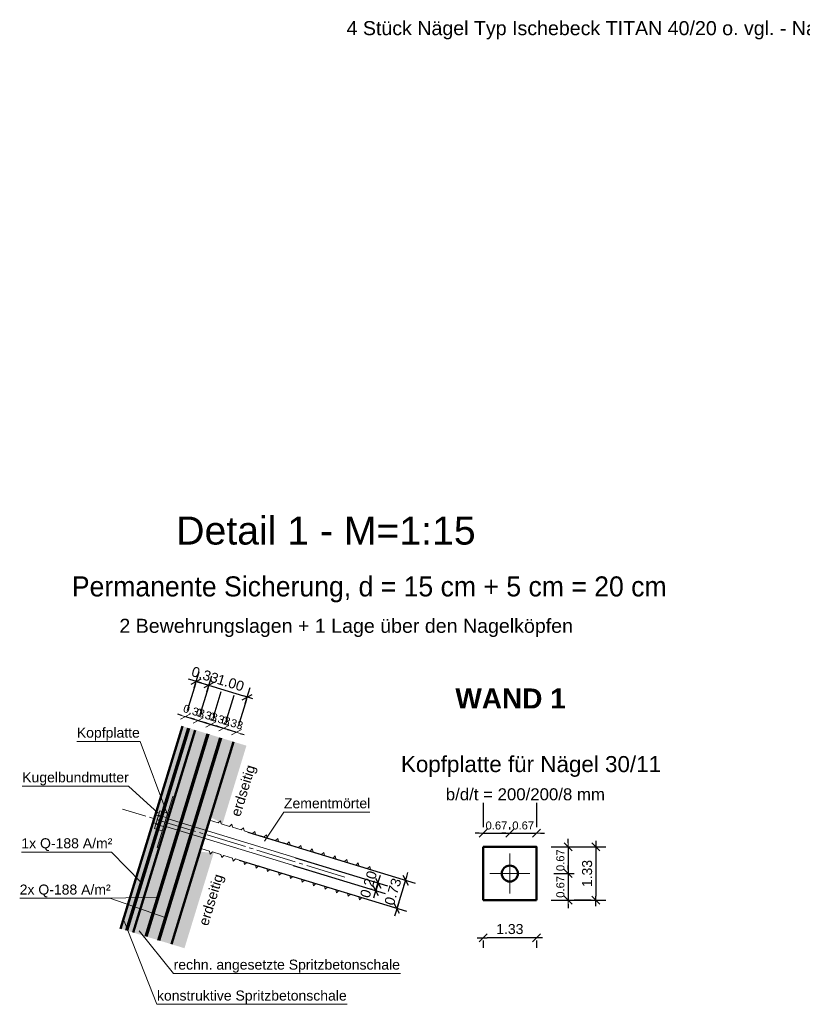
# Model space of a CAD drawing. Header units: metres. Extents: x 0 to 118, y 1 to 83.
# Tile 26 of 36: x 56 to 76, y 32 to 57. Entities that reach past the tile are written whole.
import ezdxf

# ---------------------------------------------------------------- set-up
doc = ezdxf.new("R2010")
doc.units = ezdxf.units.M
for name, pattern in [('ACHSE3', [1.25, 1, -0.1, 0.05, -0.1]), ('DURCHG', [0]), ('PUNKTE', [0.15, 0.05, -0.1])]:
    doc.linetypes.add(name, pattern=pattern)
doc.layers.add('Schriftfeld', color=7, linetype='Continuous')
doc.layers.add('TEXTE', color=7, linetype='Continuous')
doc.styles.add('Arial', font='arial.ttf')
doc.dimstyles.new('ISBSTRICH4E', dxfattribs={"dimtxt": 0.25, "dimasz": 0.1, "dimexe": 0.25, "dimexo": 1, "dimgap": 0.09, "dimtad": 1, "dimzin": 0, "dimdsep": 46, "dimtxsty": 'Arial', "dimblk": 'ID4', "dimblk1": 'ID4', "dimblk2": 'ID4', "dimsah": 1, "dimcen": 0.09, "dimdle": 0.15, "dimclrd": 7, "dimclre": 7, "dimclrt": 7, "dimazin": 0, "dimtfac": 1, "dimtdec": 4, "dimtix": 1, "dimtmove": 2, "dimatfit": 3, "dimfxl": 1, "dimtvp": 0.004, "dimtolj": 1, "dimtzin": 0, "dimarcsym": 0})
doc.dimstyles.new('ISBSTRICH6E', dxfattribs={"dimtxt": 0.2, "dimasz": 0.1, "dimexe": 0.15, "dimexo": 1.1, "dimgap": 0.09, "dimtad": 1, "dimzin": 0, "dimdsep": 46, "dimtxsty": 'Arial', "dimblk": 'ID6', "dimblk1": 'ID6', "dimblk2": 'ID6', "dimsah": 1, "dimcen": 0.09, "dimdle": 0.15, "dimclrd": 7, "dimclre": 7, "dimclrt": 7, "dimazin": 0, "dimtfac": 1, "dimtdec": 4, "dimtix": 1, "dimtmove": 2, "dimatfit": 3, "dimfxl": 1, "dimtvp": 0.005, "dimtolj": 1, "dimtzin": 0, "dimarcsym": 0})

# ---------------------------------------------------------------- blocks, each defined once
blk = doc.blocks.new('ID4')
at = {"color": 7, "linetype": 'DURCHG', "lineweight": 25}
for p, q in [((-1, -1), (1, 1)), ((1.5, 0), (-1, 0))]:
    blk.add_line(p, q, dxfattribs=at)
blk = doc.blocks.new('*D14')
at = {"layer": 'Defpoints', "color": 0}
for p in [(62.07, 39.824), (60.772, 39.001), (61.729, 38.708)]:
    blk.add_point(p, dxfattribs=at)
at = {"layer": 'Schriftfeld', "color": 7, "lineweight": -2}
for p, q in [((61.065, 39.957), (61.187, 40.356)), ((61.209, 40.087), (61.974, 39.853)), ((62.021, 39.664), (62.143, 40.063))]:
    blk.add_line(p, q, dxfattribs=at)
at = {"layer": 'Schriftfeld', "color": 7, "lineweight": -2, "xscale": 0.1, "yscale": 0.1, "zscale": 0.1}
for p, rotation in [((61.114, 40.117), 163.0000000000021), ((62.07, 39.824), 343.0000000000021)]:
    blk.add_blockref('ID4', p, dxfattribs=dict(at, rotation=rotation))
at = {"layer": 'Schriftfeld', "color": 7, "insert": (61.655, 40.178), "char_height": 0.25, "attachment_point": 5, "rotation": 343, "style": 'Arial'}
blk.add_mtext('\\A1;1.00', dxfattribs=at)
blk = doc.blocks.new('*D15')
at = {"layer": 'Defpoints', "color": 0}
for p in [(61.114, 40.117), (60.454, 39.098), (60.772, 39.001)]:
    blk.add_point(p, dxfattribs=at)
at = {"layer": 'Schriftfeld', "color": 7, "lineweight": -2}
for p, q in [((60.746, 40.054), (60.868, 40.453)), ((61.065, 39.957), (61.187, 40.356)), ((60.699, 40.243), (60.604, 40.272)), ((60.795, 40.214), (61.114, 40.117)), ((61.209, 40.087), (61.305, 40.058))]:
    blk.add_line(p, q, dxfattribs=at)
at = {"layer": 'Schriftfeld', "color": 7, "lineweight": -2, "xscale": 0.1, "yscale": 0.1, "zscale": 0.1}
for p, rotation in [((60.795, 40.214), 343.0000000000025), ((61.114, 40.117), 163.0000000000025)]:
    blk.add_blockref('ID4', p, dxfattribs=dict(at, rotation=rotation))
at = {"layer": 'Schriftfeld', "color": 7, "insert": (61.018, 40.373), "char_height": 0.25, "attachment_point": 5, "rotation": 343, "style": 'Arial'}
blk.add_mtext('\\A1;0.33', dxfattribs=at)
blk = doc.blocks.new('ID6')
at = {"color": 7, "linetype": 'DURCHG', "lineweight": 18}
for p, q in [((-1, -1), (1, 1)), ((1.5, 0), (-1, 0))]:
    blk.add_line(p, q, dxfattribs=at)
blk = doc.blocks.new('*D16')
at = {"layer": 'Defpoints', "color": 0}
for p in [(61.802, 38.946), (61.41, 38.806), (61.729, 38.708)]:
    blk.add_point(p, dxfattribs=at)
at = {"layer": 'Schriftfeld', "color": 7, "lineweight": -2}
for p, q in [((61.732, 39.858), (61.527, 39.187)), ((62.05, 39.76), (61.846, 39.09)), ((61.387, 39.073), (61.292, 39.102)), ((61.483, 39.044), (61.802, 38.946)), ((61.897, 38.917), (61.993, 38.888))]:
    blk.add_line(p, q, dxfattribs=at)
at = {"layer": 'Schriftfeld', "color": 7, "lineweight": -2, "xscale": 0.1, "yscale": 0.1, "zscale": 0.1}
for p, rotation in [((61.483, 39.044), 343.0000000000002), ((61.802, 38.946), 163.0000000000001)]:
    blk.add_blockref('ID6', p, dxfattribs=dict(at, rotation=rotation))
at = {"layer": 'Schriftfeld', "color": 7, "insert": (61.698, 39.179), "char_height": 0.2, "attachment_point": 5, "rotation": 343, "style": 'Arial'}
blk.add_mtext('\\A1;0.33', dxfattribs=at)
blk = doc.blocks.new('*D17')
at = {"layer": 'Defpoints', "color": 0}
for p in [(61.091, 38.903), (61.483, 39.044), (61.41, 38.806)]:
    blk.add_point(p, dxfattribs=at)
at = {"layer": 'Schriftfeld', "color": 7, "lineweight": -2}
for p, q in [((61.413, 39.955), (61.208, 39.285)), ((61.732, 39.858), (61.527, 39.187)), ((61.068, 39.171), (60.973, 39.2)), ((61.164, 39.141), (61.483, 39.044)), ((61.579, 39.015), (61.674, 38.985))]:
    blk.add_line(p, q, dxfattribs=at)
at = {"layer": 'Schriftfeld', "color": 7, "lineweight": -2, "xscale": 0.1, "yscale": 0.1, "zscale": 0.1}
for p, rotation in [((61.164, 39.141), 342.9999999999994), ((61.483, 39.044), 162.9999999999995)]:
    blk.add_blockref('ID6', p, dxfattribs=dict(at, rotation=rotation))
at = {"layer": 'Schriftfeld', "color": 7, "insert": (61.38, 39.276), "char_height": 0.2, "attachment_point": 5, "rotation": 343, "style": 'Arial'}
blk.add_mtext('\\A1;0.33', dxfattribs=at)
blk = doc.blocks.new('*D18')
at = {"layer": 'Defpoints', "color": 0}
for p in [(61.164, 39.141), (60.772, 39.001), (61.091, 38.903)]:
    blk.add_point(p, dxfattribs=at)
at = {"layer": 'Schriftfeld', "color": 7, "lineweight": -2}
for p, q in [((61.094, 40.052), (60.889, 39.382)), ((61.413, 39.955), (61.208, 39.285)), ((60.75, 39.268), (60.654, 39.297)), ((60.845, 39.239), (61.164, 39.141)), ((61.26, 39.112), (61.355, 39.083))]:
    blk.add_line(p, q, dxfattribs=at)
at = {"layer": 'Schriftfeld', "color": 7, "lineweight": -2, "xscale": 0.1, "yscale": 0.1, "zscale": 0.1}
for p, rotation in [((60.845, 39.239), 342.9999999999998), ((61.164, 39.141), 162.9999999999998)]:
    blk.add_blockref('ID6', p, dxfattribs=dict(at, rotation=rotation))
at = {"layer": 'Schriftfeld', "color": 7, "insert": (61.061, 39.374), "char_height": 0.2, "attachment_point": 5, "rotation": 343, "style": 'Arial'}
blk.add_mtext('\\A1;0.33', dxfattribs=at)
blk = doc.blocks.new('*D19')
at = {"layer": 'Defpoints', "color": 0}
for p in [(60.454, 39.098), (60.845, 39.239), (60.772, 39.001)]:
    blk.add_point(p, dxfattribs=at)
at = {"layer": 'Schriftfeld', "color": 7, "lineweight": -2}
for p, q in [((60.775, 40.15), (60.57, 39.48)), ((61.094, 40.052), (60.889, 39.382)), ((60.431, 39.365), (60.335, 39.395)), ((60.527, 39.336), (60.845, 39.239)), ((60.941, 39.21), (61.037, 39.18))]:
    blk.add_line(p, q, dxfattribs=at)
at = {"layer": 'Schriftfeld', "color": 7, "lineweight": -2, "xscale": 0.1, "yscale": 0.1, "zscale": 0.1}
for p, rotation in [((60.527, 39.336), 342.9999999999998), ((60.845, 39.239), 162.9999999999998)]:
    blk.add_blockref('ID6', p, dxfattribs=dict(at, rotation=rotation))
at = {"layer": 'Schriftfeld', "color": 7, "insert": (60.742, 39.471), "char_height": 0.2, "attachment_point": 5, "rotation": 343, "style": 'Arial'}
blk.add_mtext('\\A1;0.33', dxfattribs=at)
blk = doc.blocks.new('*D20')
at = {"layer": 'Defpoints', "color": 0}
for p in [(61.13, 36.748), (60.915, 36.047), (65.806, 34.551)]:
    blk.add_point(p, dxfattribs=at)
at = {"layer": 'Schriftfeld', "color": 7, "lineweight": -2}
for p, q in [((62.086, 36.456), (66.26, 35.179)), ((61.871, 35.754), (66.045, 34.478)), ((66.05, 35.348), (66.079, 35.444)), ((66.021, 35.253), (65.806, 34.551)), ((65.777, 34.456), (65.748, 34.36))]:
    blk.add_line(p, q, dxfattribs=at)
at = {"layer": 'Schriftfeld', "color": 7, "lineweight": -2, "xscale": 0.1, "yscale": 0.1, "zscale": 0.1}
for p, rotation in [((66.021, 35.253), 253.000000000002), ((65.806, 34.551), 73.00000000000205)]:
    blk.add_blockref('ID4', p, dxfattribs=dict(at, rotation=rotation))
at = {"layer": 'Schriftfeld', "color": 7, "insert": (65.705, 34.966), "char_height": 0.25, "attachment_point": 5, "rotation": 73, "style": 'Arial'}
blk.add_mtext('\\A1;0.73', dxfattribs=at)
blk = doc.blocks.new('*D21')
at = {"layer": 'Defpoints', "color": 0}
for p in [(62.259, 35.915), (62.317, 36.106), (65.277, 34.992)]:
    blk.add_point(p, dxfattribs=at)
at = {"layer": 'Schriftfeld', "color": 7, "lineweight": -2}
for p, q in [((63.274, 35.814), (65.574, 35.11)), ((63.215, 35.622), (65.516, 34.919)), ((65.335, 35.183), (65.277, 34.992)), ((65.365, 35.279), (65.394, 35.375)), ((65.248, 34.896), (65.218, 34.801))]:
    blk.add_line(p, q, dxfattribs=at)
at = {"layer": 'Schriftfeld', "color": 7, "lineweight": -2, "xscale": 0.1, "yscale": 0.1, "zscale": 0.1}
for p, rotation in [((65.277, 34.992), 73.0000000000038), ((65.335, 35.183), 253.0000000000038)]:
    blk.add_blockref('ID4', p, dxfattribs=dict(at, rotation=rotation))
at = {"layer": 'Schriftfeld', "color": 7, "insert": (65.098, 35.151), "char_height": 0.25, "attachment_point": 5, "rotation": 73, "style": 'Arial'}
blk.add_mtext('\\A1;0.20', dxfattribs=at)
blk = doc.blocks.new('*D204')
at = {"layer": 'Defpoints', "color": 0}
for p in [(68.657, 36.087), (68.657, 34.753), (70.772, 34.753)]:
    blk.add_point(p, dxfattribs=at)
at = {"layer": 'Schriftfeld', "color": 7, "lineweight": -2}
for p, q in [((69.657, 36.087), (71.022, 36.087)), ((70.772, 35.987), (70.772, 34.853)), ((69.657, 34.753), (71.022, 34.753))]:
    blk.add_line(p, q, dxfattribs=at)
at = {"layer": 'Schriftfeld', "color": 7, "lineweight": -2, "xscale": 0.1, "yscale": 0.1, "zscale": 0.1}
for p, rotation in [((70.772, 36.087), 89.9999999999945), ((70.772, 34.753), 269.9999999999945)]:
    blk.add_blockref('ID4', p, dxfattribs=dict(at, rotation=rotation))
at = {"layer": 'Schriftfeld', "color": 7, "insert": (70.554, 35.42), "char_height": 0.25, "attachment_point": 5, "rotation": 90, "style": 'Arial'}
blk.add_mtext('\\A1;1.33', dxfattribs=at)
blk = doc.blocks.new('*D205')
at = {"layer": 'Defpoints', "color": 0}
for p in [(68.657, 36.087), (68.624, 35.42), (70.078, 35.42)]:
    blk.add_point(p, dxfattribs=at)
at = {"layer": 'Schriftfeld', "color": 7, "lineweight": -2}
for p, q in [((70.078, 36.187), (70.078, 36.287)), ((69.757, 36.087), (70.228, 36.087)), ((70.078, 36.087), (70.078, 35.42)), ((69.724, 35.42), (70.228, 35.42)), ((70.078, 35.32), (70.078, 35.22))]:
    blk.add_line(p, q, dxfattribs=at)
at = {"layer": 'Schriftfeld', "color": 7, "lineweight": -2, "xscale": 0.1, "yscale": 0.1, "zscale": 0.1}
for p, rotation in [((70.078, 36.087), 269.9999999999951), ((70.078, 35.42), 89.99999999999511)]:
    blk.add_blockref('ID6', p, dxfattribs=dict(at, rotation=rotation))
at = {"layer": 'Schriftfeld', "color": 7, "insert": (69.886, 35.753), "char_height": 0.2, "attachment_point": 5, "rotation": 90, "style": 'Arial'}
blk.add_mtext('\\A1;0.67', dxfattribs=at)
blk = doc.blocks.new('*D206')
at = {"layer": 'Defpoints', "color": 0}
for p in [(68.624, 35.42), (69.557, 34.753), (70.078, 34.753)]:
    blk.add_point(p, dxfattribs=at)
at = {"layer": 'Schriftfeld', "color": 7, "lineweight": -2}
for p, q in [((69.724, 35.42), (70.228, 35.42)), ((70.078, 35.52), (70.078, 35.62)), ((70.078, 35.42), (70.078, 34.753)), ((70.078, 34.653), (70.078, 34.553)), ((70.657, 34.753), (70.228, 34.753))]:
    blk.add_line(p, q, dxfattribs=at)
at = {"layer": 'Schriftfeld', "color": 7, "lineweight": -2, "xscale": 0.1, "yscale": 0.1, "zscale": 0.1}
for p, rotation in [((70.078, 35.42), 269.9999999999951), ((70.078, 34.753), 89.99999999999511)]:
    blk.add_blockref('ID6', p, dxfattribs=dict(at, rotation=rotation))
at = {"layer": 'Schriftfeld', "color": 7, "insert": (69.886, 35.087), "char_height": 0.2, "attachment_point": 5, "rotation": 90, "style": 'Arial'}
blk.add_mtext('\\A1;0.67', dxfattribs=at)
blk = doc.blocks.new('*D207')
at = {"layer": 'Defpoints', "color": 0}
for p in [(67.957, 34.753), (69.29, 34.753), (67.957, 33.815)]:
    blk.add_point(p, dxfattribs=at)
at = {"layer": 'Schriftfeld', "color": 7, "lineweight": -2}
for p, q in [((67.957, 33.753), (67.957, 33.565)), ((69.19, 33.815), (68.057, 33.815)), ((69.29, 33.753), (69.29, 33.565))]:
    blk.add_line(p, q, dxfattribs=at)
at = {"layer": 'Schriftfeld', "color": 7, "lineweight": -2, "xscale": 0.1, "yscale": 0.1, "zscale": 0.1, "rotation": 180}
blk.add_blockref('ID4', (67.957, 33.815), dxfattribs=at)
at = {"layer": 'Schriftfeld', "color": 7, "lineweight": -2, "xscale": 0.1, "yscale": 0.1, "zscale": 0.1}
blk.add_blockref('ID4', (69.29, 33.815), dxfattribs=at)
at = {"layer": 'Schriftfeld', "color": 7, "insert": (68.624, 34.033), "char_height": 0.25, "attachment_point": 5, "style": 'Arial'}
blk.add_mtext('\\A1;1.33', dxfattribs=at)
blk = doc.blocks.new('*D208')
at = {"layer": 'Defpoints', "color": 0}
for p in [(69.29, 36.426), (69.29, 36.087), (68.624, 35.42)]:
    blk.add_point(p, dxfattribs=at)
at = {"layer": 'Schriftfeld', "color": 7, "lineweight": -2}
for p, q in [((69.29, 37.187), (69.29, 36.576)), ((68.524, 36.426), (68.424, 36.426)), ((68.624, 36.52), (68.624, 36.576)), ((68.624, 36.426), (69.29, 36.426)), ((69.39, 36.426), (69.49, 36.426))]:
    blk.add_line(p, q, dxfattribs=at)
at = {"layer": 'Schriftfeld', "color": 7, "lineweight": -2, "xscale": 0.1, "yscale": 0.1, "zscale": 0.1}
blk.add_blockref('ID6', (68.624, 36.426), dxfattribs=at)
at = {"layer": 'Schriftfeld', "color": 7, "lineweight": -2, "xscale": 0.1, "yscale": 0.1, "zscale": 0.1, "rotation": 180}
blk.add_blockref('ID6', (69.29, 36.426), dxfattribs=at)
at = {"layer": 'Schriftfeld', "color": 7, "insert": (68.957, 36.618), "char_height": 0.2, "attachment_point": 5, "style": 'Arial'}
blk.add_mtext('\\A1;0.67', dxfattribs=at)
blk = doc.blocks.new('*D209')
at = {"layer": 'Defpoints', "color": 0}
for p in [(68.624, 36.426), (67.957, 36.087), (68.624, 35.42)]:
    blk.add_point(p, dxfattribs=at)
at = {"layer": 'Schriftfeld', "color": 7, "lineweight": -2}
for p, q in [((67.957, 37.187), (67.957, 36.576)), ((67.857, 36.426), (67.757, 36.426)), ((67.957, 36.426), (68.624, 36.426)), ((68.624, 36.52), (68.624, 36.576)), ((68.724, 36.426), (68.824, 36.426))]:
    blk.add_line(p, q, dxfattribs=at)
at = {"layer": 'Schriftfeld', "color": 7, "lineweight": -2, "xscale": 0.1, "yscale": 0.1, "zscale": 0.1}
blk.add_blockref('ID6', (67.957, 36.426), dxfattribs=at)
at = {"layer": 'Schriftfeld', "color": 7, "lineweight": -2, "xscale": 0.1, "yscale": 0.1, "zscale": 0.1, "rotation": 180}
blk.add_blockref('ID6', (68.624, 36.426), dxfattribs=at)
at = {"layer": 'Schriftfeld', "color": 7, "insert": (68.29, 36.618), "char_height": 0.2, "attachment_point": 5, "style": 'Arial'}
blk.add_mtext('\\A1;0.67', dxfattribs=at)

msp = doc.modelspace()

# ---------------------------------------------------------------- hatches: boundary and pattern name
at = {"layer": 'Schriftfeld'}
for points in [[(60.772, 39.001), (60.454, 39.098), (58.909, 34.044), (59.227, 33.946), (60.772, 39.001)], [(61.73, 38.708), (60.184, 33.654), (59.227, 33.946), (60.772, 39.001), (61.73, 38.708)], [(61.155, 36.827), (61.505, 36.827), (62.05, 38.61), (61.7, 38.61)], [(61.7, 38.61), (62.05, 38.61), (61.73, 38.708)], [(60.21, 37.343), (60.261, 37.327), (59.871, 36.052), (59.82, 36.068), (60.21, 37.343)], [(61.456, 36.666), (61.505, 36.827), (61.155, 36.827)], [(60.184, 33.654), (60.534, 33.654), (61.232, 35.932), (60.882, 35.932)], [(60.882, 35.932), (61.232, 35.932), (60.892, 35.967)], [(60.504, 33.556), (60.534, 33.654), (60.184, 33.654)]]:
    msp.add_hatch(color=7, dxfattribs=at).paths.add_polyline_path(points)

# ---------------------------------------------------------------- linework, layer by layer
at = {"layer": 'Schriftfeld', "color": 7, "linetype": 'DURCHG', "lineweight": 50}
for p, q in [((58.909, 34.044), (60.454, 39.098)), ((59.227, 33.946), (60.772, 39.001)), ((60.184, 33.654), (61.729, 38.708)), ((67.957, 36.087), (69.29, 36.087)), ((67.957, 36.087), (67.957, 34.753)), ((69.29, 36.087), (69.29, 34.753)), ((67.957, 34.753), (69.29, 34.753))]:
    msp.add_line(p, q, dxfattribs=at)
at = {"layer": 'Schriftfeld', "color": 7, "linetype": 'DURCHG', "lineweight": 70}
for p, q in [((59.069, 33.995), (60.614, 39.049)), ((59.546, 33.849), (61.091, 38.903)), ((59.865, 33.752), (61.41, 38.806))]:
    msp.add_line(p, q, dxfattribs=at)
at = {"layer": 'Schriftfeld', "color": 7, "linetype": 'DURCHG', "lineweight": 18}
for p, q in [((57.817, 38.716), (59.394, 38.716)), ((59.394, 38.716), (60.089, 36.872)), ((56.454, 37.602), (59.106, 37.602)), ((59.106, 37.602), (59.846, 36.928)), ((60.21, 37.343), (59.82, 36.068)), ((60.21, 37.343), (60.261, 37.327)), ((59.789, 36.879), (59.731, 36.688)), ((59.892, 36.987), (59.756, 36.541)), ((59.853, 36.859), (59.789, 36.879)), ((59.859, 36.879), (60.05, 36.82)), ((59.892, 36.987), (60.083, 36.928)), ((60.073, 36.897), (60.073, 36.897)), ((62.987, 36.954), (62.497, 36.224)), ((62.987, 36.954), (65.126, 36.954)), ((59.795, 36.668), (59.731, 36.688)), ((59.789, 36.649), (59.98, 36.591)), ((59.824, 36.764), (60.015, 36.705)), ((60.095, 36.785), (60.037, 36.594)), ((64.539, 35.427), (60.095, 36.785)), ((61.343, 36.683), (61.13, 36.748)), ((61.399, 36.735), (61.343, 36.683)), ((61.399, 36.735), (61.416, 36.66)), ((61.63, 36.595), (61.416, 36.66)), ((61.686, 36.648), (61.63, 36.595)), ((61.686, 36.648), (61.703, 36.573)), ((59.756, 36.541), (59.947, 36.482)), ((59.957, 36.514), (59.957, 36.514)), ((64.481, 35.235), (60.037, 36.594)), ((61.917, 36.507), (61.703, 36.573)), ((61.973, 36.56), (61.917, 36.507)), ((61.973, 36.56), (61.99, 36.485)), ((62.203, 36.42), (61.99, 36.485)), ((62.26, 36.472), (62.203, 36.42)), ((62.26, 36.472), (62.277, 36.397)), ((62.49, 36.332), (62.277, 36.397)), ((62.547, 36.384), (62.49, 36.332)), ((62.547, 36.384), (62.564, 36.309)), ((62.777, 36.244), (62.564, 36.309)), ((62.834, 36.297), (62.777, 36.244)), ((62.834, 36.297), (62.851, 36.222)), ((63.064, 36.157), (62.851, 36.222)), ((63.12, 36.209), (63.064, 36.157)), ((63.12, 36.209), (63.138, 36.134)), ((63.351, 36.069), (63.138, 36.134)), ((63.407, 36.121), (63.351, 36.069)), ((63.407, 36.121), (63.425, 36.046)), ((56.433, 35.957), (58.683, 35.957)), ((58.683, 35.957), (59.431, 35.191)), ((59.82, 36.068), (59.871, 36.052)), ((61.128, 35.982), (60.915, 36.047)), ((61.146, 35.906), (61.128, 35.982)), ((61.146, 35.906), (61.202, 35.959)), ((61.415, 35.894), (61.202, 35.959)), ((61.433, 35.819), (61.415, 35.894)), ((61.433, 35.819), (61.489, 35.871)), ((61.702, 35.806), (61.489, 35.871)), ((63.638, 35.981), (63.425, 36.046)), ((63.694, 36.034), (63.638, 35.981)), ((63.694, 36.034), (63.712, 35.959)), ((63.925, 35.893), (63.712, 35.959)), ((63.981, 35.946), (63.925, 35.893)), ((63.981, 35.946), (63.998, 35.871)), ((64.212, 35.806), (63.998, 35.871)), ((68.624, 35.92), (68.624, 34.92)), ((61.719, 35.731), (61.702, 35.806)), ((61.719, 35.731), (61.776, 35.784)), ((61.989, 35.718), (61.776, 35.784)), ((62.006, 35.643), (61.989, 35.718)), ((62.006, 35.643), (62.063, 35.696)), ((62.276, 35.631), (62.063, 35.696)), ((62.293, 35.556), (62.276, 35.631)), ((64.268, 35.858), (64.212, 35.806)), ((64.268, 35.858), (64.285, 35.783)), ((64.499, 35.718), (64.285, 35.783)), ((64.555, 35.77), (64.499, 35.718)), ((64.555, 35.77), (64.572, 35.695)), ((64.786, 35.63), (64.572, 35.695)), ((64.842, 35.683), (64.786, 35.63)), ((64.842, 35.683), (64.859, 35.608)), ((62.293, 35.556), (62.35, 35.608)), ((62.563, 35.543), (62.35, 35.608)), ((62.58, 35.468), (62.563, 35.543)), ((62.58, 35.468), (62.636, 35.52)), ((62.85, 35.455), (62.636, 35.52)), ((62.867, 35.38), (62.85, 35.455)), ((62.867, 35.38), (62.923, 35.433)), ((63.137, 35.368), (62.923, 35.433)), ((65.072, 35.543), (64.859, 35.608)), ((65.129, 35.595), (65.072, 35.543)), ((65.129, 35.595), (65.146, 35.52)), ((65.359, 35.455), (65.146, 35.52)), ((68.124, 35.42), (69.124, 35.42)), ((63.154, 35.293), (63.137, 35.368)), ((63.154, 35.293), (63.21, 35.345)), ((63.424, 35.28), (63.21, 35.345)), ((63.441, 35.205), (63.424, 35.28)), ((63.441, 35.205), (63.497, 35.257)), ((63.71, 35.192), (63.497, 35.257)), ((63.728, 35.117), (63.71, 35.192)), ((63.728, 35.117), (63.784, 35.17)), ((63.997, 35.104), (63.784, 35.17)), ((64.015, 35.029), (63.997, 35.104)), ((64.015, 35.029), (64.071, 35.082)), ((64.284, 35.017), (64.071, 35.082)), ((64.302, 34.942), (64.284, 35.017)), ((64.302, 34.942), (64.358, 34.994)), ((64.571, 34.929), (64.358, 34.994)), ((64.588, 34.854), (64.571, 34.929)), ((64.588, 34.854), (64.645, 34.906)), ((64.858, 34.841), (64.645, 34.906)), ((56.391, 34.801), (58.641, 34.801)), ((58.641, 34.801), (59.837, 34.832)), ((58.641, 34.801), (60.046, 34.312)), ((64.875, 34.766), (64.858, 34.841)), ((64.875, 34.766), (64.932, 34.819)), ((65.145, 34.754), (64.932, 34.819)), ((59.817, 32.157), (58.996, 34.234)), ((60.233, 32.928), (59.376, 33.989)), ((60.233, 32.928), (65.893, 32.928)), ((59.817, 32.157), (64.567, 32.157))]:
    msp.add_line(p, q, dxfattribs=at)
at = {"layer": 'Schriftfeld', "color": 7, "linetype": 'ACHSE3', "lineweight": 18}
msp.add_line((64.51, 35.331), (58.953, 37.03), dxfattribs=at)
at = {"layer": 'Schriftfeld', "color": 7, "linetype": 'PUNKTE', "lineweight": 18}
for p, q in [((59.853, 36.859), (60.044, 36.801)), ((59.795, 36.668), (59.986, 36.61))]:
    msp.add_line(p, q, dxfattribs=at)
at = {"layer": 'Schriftfeld', "color": 54, "linetype": 'DURCHG', "lineweight": 50}
msp.add_circle((68.624, 35.42), 0.2, dxfattribs=at)
at = {"layer": 'Schriftfeld', "color": 4}
for p in [(69.29, 36.087), (67.957, 35.42), (68.624, 35.42)]:
    msp.add_point(p, dxfattribs=at)

# ---------------------------------------------------------------- texts
at = {"layer": 'Schriftfeld', "color": 7, "style": 'Arial'}
for s, height, p in [('Detail 1 - M=1:15', 0.7, (60.298, 43.628)), ('2 Bewehrungslagen + 1 Lage über den Nagelköpfen', 0.35, (58.879, 41.426)), ('Kopfplatte', 0.25, (57.817, 38.81)), ('Kopfplatte für Nägel 30/11', 0.4, (65.906, 37.951)), ('Kugelbundmutter', 0.25, (56.454, 37.695)), ('b/d/t = 200/200/8 mm', 0.3, (67.026, 37.247)), ('Zementmörtel', 0.25, (62.987, 37.048)), ('1x Q-188 A/m²', 0.25, (56.433, 36.05)), ('2x Q-188 A/m²', 0.25, (56.391, 34.895)), ('rechn. angesetzte Spritzbetonschale', 0.25, (60.233, 33.022)), ('konstruktive Spritzbetonschale', 0.25, (59.817, 32.25))]:
    msp.add_text(s, height=height, dxfattribs=at).set_placement(p)
at = {"layer": 'Schriftfeld', "color": 7, "style": 'Arial', "width": 0.95}
msp.add_text('Permanente Sicherung, d = 15 cm + 5 cm = 20 cm', height=0.5, dxfattribs=at).set_placement((57.693, 42.334))
at = {"layer": 'Schriftfeld', "color": 7, "style": 'Arial'}
for p in [(61.891, 36.821), (61.09, 34.097)]:
    msp.add_text('erdseitig', height=0.25, rotation=73, dxfattribs=at).set_placement(p)
at = {"layer": 'TEXTE', "color": 7, "style": 'Arial'}
msp.add_text('4 Stück Nägel Typ Ischebeck TITAN 40/20 o. vgl. - Nagellänge = Verpresslänge - horizontaler Abstand = 1,50 m - Gesamt-Verpresslänge 16 lfm', height=0.35, dxfattribs=at).set_placement((64.549, 56.339))
at = {"layer": 'TEXTE', "color": 140, "insert": (67.265, 39.538), "char_height": 0.5, "width": 2.73856, "attachment_point": 7, "style": 'Arial'}
msp.add_mtext('\\pxqj;{\\fArial|b1|i0|c0|p34|;WAND 1}', dxfattribs=at)

# ---------------------------------------------------------------- dimensions: what is measured, and where the dimension line sits
at = {"layer": 'Schriftfeld'}
for base, p1, p2, angle, dimstyle, picture, middle in [((61.114, 40.117), (60.454, 39.098), (60.772, 39.001), 343, 'ISBSTRICH4E', '*D15', (61.018, 40.373)), ((62.07, 39.824), (60.772, 39.001), (61.729, 38.708), 343, 'ISBSTRICH4E', '*D14', (61.655, 40.178)), ((60.845, 39.239), (60.454, 39.098), (60.772, 39.001), 343, 'ISBSTRICH6E', '*D19', (60.742, 39.471)), ((61.164, 39.141), (60.772, 39.001), (61.091, 38.903), 343, 'ISBSTRICH6E', '*D18', (61.061, 39.374)), ((61.483, 39.044), (61.091, 38.903), (61.41, 38.806), 343, 'ISBSTRICH6E', '*D17', (61.38, 39.276)), ((61.802, 38.946), (61.41, 38.806), (61.729, 38.708), 343, 'ISBSTRICH6E', '*D16', (61.698, 39.179)), ((65.806, 34.551), (61.13, 36.748), (60.915, 36.047), 73, 'ISBSTRICH4E', '*D20', (65.705, 34.966)), ((70.078, 35.42), (68.657, 36.087), (68.624, 35.42), 90, 'ISBSTRICH6E', '*D205', (69.886, 35.753)), ((70.772, 34.753), (68.657, 36.087), (68.657, 34.753), 90, 'ISBSTRICH4E', '*D204', (70.554, 35.42)), ((65.277, 34.992), (62.317, 36.106), (62.259, 35.915), 73, 'ISBSTRICH4E', '*D21', (65.098, 35.151)), ((70.078, 34.753), (68.624, 35.42), (69.557, 34.753), 90, 'ISBSTRICH6E', '*D206', (69.886, 35.087))]:
    dim = msp.add_linear_dim(base=base, p1=p1, p2=p2, angle=angle, dimstyle=dimstyle, override={"dimasz": 0.1}, dxfattribs=at)
    dim.commit()
    dim.dimension.update_dxf_attribs({"geometry": picture, "text_midpoint": middle})
for base, p1, p2, dimstyle, picture, middle in [((68.624, 36.426), (67.957, 36.087), (68.624, 35.42), 'ISBSTRICH6E', '*D209', (68.29, 36.618)), ((69.29, 36.426), (68.624, 35.42), (69.29, 36.087), 'ISBSTRICH6E', '*D208', (68.957, 36.618)), ((67.957, 33.815), (69.29, 34.753), (67.957, 34.753), 'ISBSTRICH4E', '*D207', (68.624, 34.033))]:
    dim = msp.add_linear_dim(base=base, p1=p1, p2=p2, dimstyle=dimstyle, override={"dimasz": 0.1}, dxfattribs=at)
    dim.commit()
    dim.dimension.update_dxf_attribs({"geometry": picture, "text_midpoint": middle})

doc.saveas('drawing.dxf')
